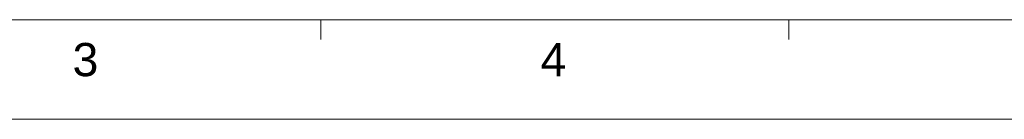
# Model space of a CAD drawing. Extents: x 879 to 1770, y -20 to 610.
# Tile 2 of 16: x 1150 to 1373, y -20 to 2. Entities that reach past the tile are written whole.
import ezdxf
from ezdxf.enums import TextEntityAlignment as Align

# ---------------------------------------------------------------- set-up
doc = ezdxf.new("R2010")
doc.units = 0
doc.header["$LTSCALE"] = 2
doc.header["$MEASUREMENT"] = 0
doc.layers.get('0').update_dxf_attribs({"linetype": 'CONTINUOUS'})
doc.styles.add('TEXTSTYLE_1', font='ARIAL.TTF')

msp = doc.modelspace()

# ---------------------------------------------------------------- linework, layer by layer
at = {"linetype": 'Continuous', "lineweight": 5}
for p, q in [((901.158, 2.197), (1747.158, 2.197)), ((1218.408, 2.197), (1218.408, -2.303)), ((1324.158, 2.197), (1324.158, -2.303)), ((878.658, -20.303), (1769.658, -20.303))]:
    msp.add_line(p, q, dxfattribs=at)

# ---------------------------------------------------------------- texts
at = {"linetype": 'Continuous', "lineweight": 5, "style": 'TEXTSTYLE_1'}
for s, p in [('3', (1165.252, -10.561)), ('4', (1271.002, -10.561))]:
    msp.add_text(s, height=7.5, dxfattribs=at).set_placement(p, align=Align.CENTER)

doc.saveas('drawing.dxf')
